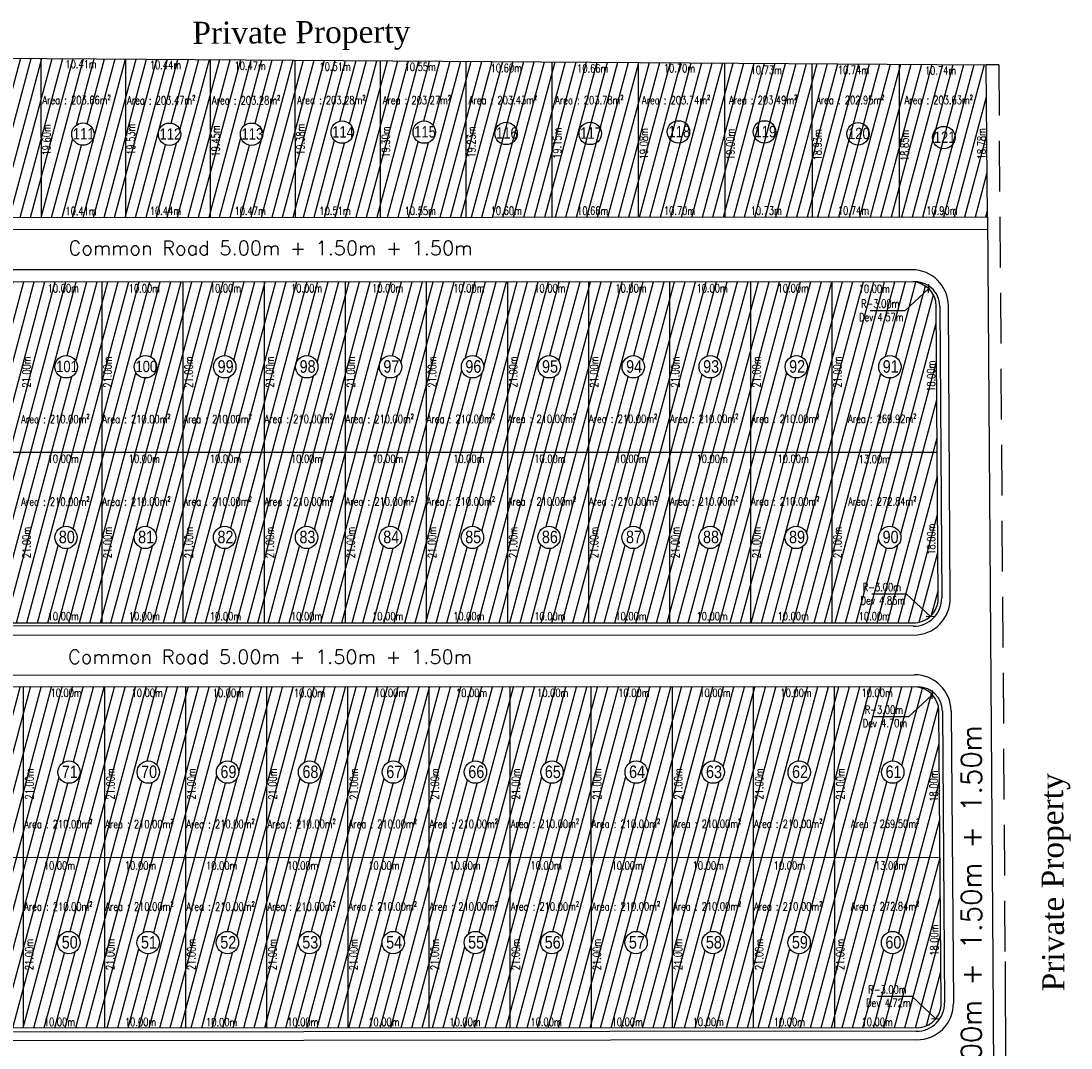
# Model space of a CAD drawing. Header units: millimetres. Extents: x 304 to 1479, y -9 to 1341.
# Tile 3 of 4: x 379 to 509, y 76 to 203. Entities that reach past the tile are written whole.
import ezdxf
from ezdxf.enums import TextEntityAlignment as Align

# ---------------------------------------------------------------- set-up
doc = ezdxf.new("R2010")
doc.units = ezdxf.units.MM
doc.header["$MEASUREMENT"] = 0
doc.linetypes.add('DASHED2', pattern=[0.375, 0.25, -0.125])
for name, color, linetype in [('BORDER', 5, 'Continuous'), ('boundary', 3, 'Continuous'), ('Reserve', 8, 'DASHED2'), ('ROAD', 8, 'Continuous'), ('TEXT', 7, 'Continuous'), ('TXTAREA', 7, 'Continuous')]:
    doc.layers.add(name, color=color, linetype=linetype)
doc.layers.add('DIM', color=6, linetype='Continuous', lineweight=18)
doc.styles.add('ROMANS-1', font='ROMANS.SHX', dxfattribs={"width": 0.7, "height": 1.5})
doc.styles.add('RS2', font='romans.shx', dxfattribs={"width": 0.75, "height": 1})
doc.styles.add('RS250', font='romans.shx', dxfattribs={"width": 0.75, "height": 10})
doc.styles.add('times', font='times.ttf')
doc.dimstyles.new('Copy of DIM-1', dxfattribs={"dimtxt": 1.5, "dimasz": 2, "dimexe": 2, "dimexo": 2, "dimgap": 2, "dimtad": 1, "dimdec": 1, "dimzin": 0, "dimdsep": 46, "dimtxsty": 'ROMANS-1', "dimblk1": 'OBLIQUE', "dimblk2": 'OBLIQUE', "dimsah": 1, "dimcen": 0, "dimdle": 2, "dimse1": 1, "dimse2": 1, "dimsd1": 1, "dimsd2": 1, "dimclrd": 1, "dimclre": 1, "dimclrt": 7, "dimaunit": 1, "dimadec": 0, "dimazin": 0, "dimtfac": 0.75, "dimtdec": 1, "dimtix": 1, "dimtmove": 2, "dimatfit": 3, "dimldrblk": 'OBLIQUE', "dimfxl": 1, "dimtolj": 1, "dimtzin": 0, "dimarcsym": 0})

# ---------------------------------------------------------------- blocks, each defined once
blk = doc.blocks.new('_OBLIQUE')
at = {"color": 0, "linetype": 'ByBlock'}
blk.add_line((-0.5, -0.5), (0.5, 0.5), dxfattribs=at)

msp = doc.modelspace()

# ---------------------------------------------------------------- hatches: boundary and pattern name
at = {"layer": 'BORDER', "true_color": 0xcd6928}
h = msp.add_hatch(dxfattribs=at)
h.set_pattern_fill('ANSI31', color=32, scale=10, angle=30)
h.paths.add_polyline_path([(340.51, 198.63), (329.89, 198.7), (330.2, 181.68, 0.409114), (333.2, 178.73), (340.52, 178.74)])
h.paths.add_polyline_path([(334.54, 189.11, -1), (337.3, 189.11, -1)], flags=16)
h.paths.add_polyline_path([(350.76, 198.56), (340.51, 198.63), (340.52, 178.74), (350.77, 178.74)])
h.paths.add_polyline_path([(347.3, 189.11, -1), (344.54, 189.11, -1)], flags=16)
h.paths.add_polyline_path([(361.05, 198.49), (350.76, 198.56), (350.77, 178.74), (361.06, 178.75)])
h.paths.add_polyline_path([(356.86, 189.11, -1), (354.09, 189.11, -1)], flags=16)
h.paths.add_polyline_path([(371.38, 198.43), (361.05, 198.49), (361.06, 178.75), (371.39, 178.75)])
h.paths.add_polyline_path([(367.53, 189.11, -1), (364.76, 189.11, -1)], flags=16)
h.paths.add_polyline_path([(381.75, 198.36), (371.38, 198.43), (371.39, 178.75), (381.76, 178.76)])
h.paths.add_polyline_path([(377.53, 189.11, -1), (374.76, 189.11, -1)], flags=16)
h.paths.add_polyline_path([(392.16, 198.29), (381.75, 198.36), (381.76, 178.76), (392.17, 178.76)])
h.paths.add_polyline_path([(388.31, 189.03, -1), (385.55, 189.03, -1)], flags=16)
h.paths.add_polyline_path([(402.6, 198.22), (392.16, 198.29), (392.17, 178.76), (402.61, 178.77)])
h.paths.add_polyline_path([(398.99, 189.01, -1), (396.22, 189.01, -1)], flags=16)
h.paths.add_polyline_path([(413.07, 198.15), (402.6, 198.22), (402.61, 178.77), (413.08, 178.77)])
h.paths.add_polyline_path([(409.1, 189.01, -1), (406.33, 189.01, -1)], flags=16)
h.paths.add_polyline_path([(423.58, 198.08), (413.07, 198.15), (413.08, 178.77), (423.59, 178.78)])
h.paths.add_polyline_path([(417.51, 189.27, -1), (420.28, 189.27, -1)], flags=16)
h.paths.add_polyline_path([(434.13, 198.01), (423.58, 198.08), (423.59, 178.78), (434.14, 178.78)])
h.paths.add_polyline_path([(427.62, 189.27, -1), (430.39, 189.27, -1)], flags=16)
h.paths.add_polyline_path([(444.73, 197.94), (434.13, 198.01), (434.14, 178.78), (444.74, 178.79)])
h.paths.add_polyline_path([(437.72, 189.11, -1), (440.49, 189.11, -1)], flags=0)
h.paths.add_polyline_path([(455.39, 197.87), (444.73, 197.94), (444.74, 178.79), (455.4, 178.8)])
h.paths.add_polyline_path([(448.1, 189.11, -1), (450.86, 189.11, -1)], flags=0)
h.paths.add_polyline_path([(466.09, 197.8), (455.39, 197.87), (455.4, 178.8), (466.1, 178.8)])
h.paths.add_polyline_path([(458.97, 189.3, -1), (461.74, 189.3, -1)], flags=0)
h.paths.add_polyline_path([(476.82, 197.73), (466.09, 197.8), (466.1, 178.8), (476.83, 178.81)])
h.paths.add_polyline_path([(469.58, 189.3, -1), (472.35, 189.3, -1)], flags=0)
h.paths.add_polyline_path([(487.57, 197.66), (476.82, 197.73), (476.83, 178.81), (487.58, 178.81)])
h.paths.add_polyline_path([(481.11, 189.06, -1), (483.88, 189.06, -1)], flags=0)
h.paths.add_polyline_path([(498.31, 197.59), (487.57, 197.66), (487.58, 178.81), (498.48, 178.82)])
h.paths.add_polyline_path([(491.69, 188.6, -1), (494.46, 188.6, -1)], flags=0)
h.paths.add_polyline_path([(434.22, 192.4), (444.42, 192.4), (444.42, 194.27), (434.22, 194.27)], flags=24)
h.paths.add_polyline_path([(435.57, 186.08), (435.57, 190.51), (434.07, 190.51), (434.07, 186.08)], flags=9)
h.paths.add_polyline_path([(437.17, 196.43), (441.6, 196.43), (441.6, 197.93), (437.17, 197.93)], flags=24)
h.paths.add_polyline_path([(437.17, 178.83), (441.6, 178.83), (441.6, 180.33), (437.17, 180.33)], flags=24)
h.paths.add_polyline_path([(437.47, 187.7), (440.84, 187.7), (440.84, 190.61), (437.47, 190.61)], flags=24)
h.paths.add_polyline_path([(444.88, 192.4), (455.08, 192.4), (455.08, 194.28), (444.88, 194.28)], flags=24)
h.paths.add_polyline_path([(446.17, 185.94), (446.17, 190.37), (444.67, 190.37), (444.67, 185.94)], flags=9)
h.paths.add_polyline_path([(447.83, 196.38), (452.26, 196.38), (452.26, 197.88), (447.83, 197.88)], flags=24)
h.paths.add_polyline_path([(447.83, 178.83), (452.26, 178.83), (452.26, 180.33), (447.83, 180.33)], flags=24)
h.paths.add_polyline_path([(447.84, 187.69), (451.22, 187.69), (451.22, 190.6), (447.84, 190.6)], flags=24)
h.paths.add_polyline_path([(455.58, 192.41), (465.78, 192.41), (465.78, 194.28), (455.58, 194.28)], flags=24)
h.paths.add_polyline_path([(456.83, 185.87), (456.83, 190.3), (455.33, 190.3), (455.33, 185.87)], flags=9)
h.paths.add_polyline_path([(458.53, 196.39), (462.96, 196.39), (462.96, 197.89), (458.53, 197.89)], flags=9)
h.paths.add_polyline_path([(458.53, 178.83), (462.96, 178.83), (462.96, 180.33), (458.53, 180.33)], flags=24)
h.paths.add_polyline_path([(458.72, 187.88), (462.1, 187.88), (462.1, 190.79), (458.72, 190.79)], flags=24)
h.paths.add_polyline_path([(466.31, 192.41), (476.51, 192.41), (476.51, 194.29), (466.31, 194.29)], flags=24)
h.paths.add_polyline_path([(467.53, 185.8), (467.53, 190.23), (466.03, 190.23), (466.03, 185.8)], flags=9)
h.paths.add_polyline_path([(469.23, 196.18), (473.66, 196.18), (473.66, 197.68), (469.23, 197.68)], flags=24)
h.paths.add_polyline_path([(469.23, 178.84), (473.66, 178.84), (473.66, 180.34), (469.23, 180.34)], flags=24)
h.paths.add_polyline_path([(469.33, 187.88), (472.71, 187.88), (472.71, 190.79), (469.33, 190.79)], flags=24)
h.paths.add_polyline_path([(477.06, 192.42), (487.25, 192.42), (487.25, 194.29), (477.06, 194.29)], flags=24)
h.paths.add_polyline_path([(478.26, 185.73), (478.26, 190.16), (476.76, 190.16), (476.76, 185.73)], flags=9)
h.paths.add_polyline_path([(479.97, 196.18), (484.4, 196.18), (484.4, 197.68), (479.97, 197.68)], flags=24)
h.paths.add_polyline_path([(479.97, 178.84), (484.4, 178.84), (484.4, 180.34), (479.97, 180.34)], flags=24)
h.paths.add_polyline_path([(480.87, 187.65), (484.24, 187.65), (484.24, 190.56), (480.87, 190.56)], flags=24)
h.paths.add_polyline_path([(487.96, 192.42), (498.16, 192.42), (498.16, 194.29), (487.96, 194.29)], flags=24)
h.paths.add_polyline_path([(498.48, 185.87), (498.49, 190.3), (496.99, 190.3), (496.98, 185.87)], flags=9)
h.paths.add_polyline_path([(489, 185.66), (489.01, 190.09), (487.51, 190.09), (487.5, 185.66)], flags=9)
h.paths.add_polyline_path([(490.72, 196.11), (495.15, 196.11), (495.15, 197.61), (490.72, 197.61)], flags=24)
h.paths.add_polyline_path([(490.88, 178.84), (495.31, 178.84), (495.31, 180.34), (490.88, 180.34)], flags=24)
h.paths.add_polyline_path([(491.55, 187.18), (494.93, 187.18), (494.93, 190.09), (491.55, 190.09)], flags=24)
h = msp.add_hatch(dxfattribs=at)
h.set_pattern_fill('ANSI31', color=32, scale=10, angle=30)
h.paths.add_polyline_path([(492.14, 167.82, 0.400529), (489.26, 170.8), (479.26, 170.8), (479.26, 149.78), (492.26, 149.78)])
h.paths.add_polyline_path([(487.81, 160.33, -1), (485.04, 160.33, -1)], flags=16)
h.paths.add_polyline_path([(479.26, 170.8), (469.26, 170.8), (469.26, 149.78), (479.26, 149.78)])
h.paths.add_polyline_path([(476.28, 160.33, -1), (473.51, 160.33, -1)], flags=16)
h.paths.add_polyline_path([(469.26, 170.8), (459.26, 170.8), (459.26, 149.78), (469.26, 149.78)])
h.paths.add_polyline_path([(465.67, 160.33, -1), (462.9, 160.33, -1)], flags=16)
h.paths.add_polyline_path([(459.26, 170.8), (449.26, 170.8), (449.26, 149.78), (459.26, 149.78)])
h.paths.add_polyline_path([(456.17, 160.33, -1), (453.41, 160.33, -1)], flags=16)
h.paths.add_polyline_path([(449.26, 170.8), (439.26, 170.8), (439.26, 149.78), (449.26, 149.78)])
h.paths.add_polyline_path([(445.8, 160.33, -1), (443.03, 160.33, -1)], flags=16)
h.paths.add_polyline_path([(439.26, 170.8), (429.26, 170.79), (429.26, 149.78), (439.26, 149.78)])
h.paths.add_polyline_path([(436.35, 160.33, -1), (433.59, 160.33, -1)], flags=16)
h.paths.add_polyline_path([(429.26, 170.79), (419.26, 170.79), (419.26, 149.78), (429.26, 149.78)])
h.paths.add_polyline_path([(426.24, 160.33, -1), (423.48, 160.33, -1)], flags=16)
h.paths.add_polyline_path([(419.26, 170.79), (409.26, 170.79), (409.26, 149.78), (419.26, 149.78)])
h.paths.add_polyline_path([(415.91, 160.33, -1), (413.14, 160.33, -1)], flags=16)
h.paths.add_polyline_path([(409.26, 170.79), (399.26, 170.79), (399.26, 149.78), (409.26, 149.78)])
h.paths.add_polyline_path([(405.8, 160.33, -1), (403.03, 160.33, -1)], flags=16)
h.paths.add_polyline_path([(399.26, 170.79), (389.26, 170.79), (389.26, 149.78), (399.26, 149.78)])
h.paths.add_polyline_path([(396.02, 160.33, -1), (393.25, 160.33, -1)], flags=16)
h.paths.add_polyline_path([(389.26, 170.79), (379.26, 170.79), (379.26, 149.78), (389.26, 149.78)])
h.paths.add_polyline_path([(386.24, 160.33, -1), (383.47, 160.33, -1)], flags=16)
h.paths.add_polyline_path([(379.26, 170.79), (369.26, 170.79), (369.26, 149.78), (379.26, 149.78)])
h.paths.add_polyline_path([(376.24, 160.33, -1), (373.47, 160.33, -1)], flags=16)
h.paths.add_polyline_path([(369.26, 170.79), (359.26, 170.79), (359.26, 149.78), (369.26, 149.78)])
h.paths.add_polyline_path([(365.57, 160.33, -1), (362.81, 160.33, -1)], flags=16)
h.paths.add_polyline_path([(359.26, 170.79), (349.26, 170.79), (349.26, 149.78), (359.26, 149.78)])
h.paths.add_polyline_path([(356.02, 160.33, -1), (353.25, 160.33, -1)], flags=16)
h.paths.add_polyline_path([(359.26, 149.78), (349.26, 149.78), (349.26, 128.77), (359.26, 128.77)])
h.paths.add_polyline_path([(356, 139.29, -1), (353.23, 139.29, -1)], flags=16)
h.paths.add_polyline_path([(369.26, 149.78), (359.26, 149.78), (359.26, 128.77), (369.26, 128.77)])
h.paths.add_polyline_path([(365.55, 139.29, -1), (362.79, 139.29, -1)], flags=16)
h.paths.add_polyline_path([(379.26, 149.78), (369.26, 149.78), (369.26, 128.77), (379.26, 128.77)])
h.paths.add_polyline_path([(376.22, 139.29, -1), (373.46, 139.29, -1)], flags=16)
h.paths.add_polyline_path([(389.26, 149.78), (379.26, 149.78), (379.26, 128.77), (389.26, 128.76)])
h.paths.add_polyline_path([(386.22, 139.29, -1), (383.46, 139.29, -1)], flags=16)
h.paths.add_polyline_path([(399.26, 149.78), (389.26, 149.78), (389.26, 128.76), (399.26, 128.76)])
h.paths.add_polyline_path([(396, 139.29, -1), (393.23, 139.29, -1)], flags=16)
h.paths.add_polyline_path([(409.26, 149.78), (399.26, 149.78), (399.26, 128.76), (409.26, 128.76)])
h.paths.add_polyline_path([(405.78, 139.29, -1), (403.01, 139.29, -1)], flags=16)
h.paths.add_polyline_path([(419.26, 149.78), (409.26, 149.78), (409.26, 128.76), (419.26, 128.76)])
h.paths.add_polyline_path([(415.89, 139.29, -1), (413.12, 139.29, -1)], flags=16)
h.paths.add_polyline_path([(429.26, 149.78), (419.26, 149.78), (419.26, 128.76), (429.26, 128.76)])
h.paths.add_polyline_path([(426.22, 139.29, -1), (423.46, 139.29, -1)], flags=16)
h.paths.add_polyline_path([(439.26, 149.78), (429.26, 149.78), (429.26, 128.76), (439.26, 128.76)])
h.paths.add_polyline_path([(436.33, 139.29, -1), (433.57, 139.29, -1)], flags=16)
h.paths.add_polyline_path([(449.26, 149.78), (439.26, 149.78), (439.26, 128.76), (449.26, 128.76)])
h.paths.add_polyline_path([(445.78, 139.29, -1), (443.01, 139.29, -1)], flags=16)
h.paths.add_polyline_path([(459.26, 149.78), (449.26, 149.78), (449.26, 128.76), (459.26, 128.76)])
h.paths.add_polyline_path([(456.16, 139.29, -1), (453.39, 139.29, -1)], flags=16)
h.paths.add_polyline_path([(469.26, 149.78), (459.26, 149.78), (459.26, 128.76), (469.26, 128.75)])
h.paths.add_polyline_path([(465.65, 139.29, -1), (462.88, 139.29, -1)], flags=16)
h.paths.add_polyline_path([(479.26, 149.78), (469.26, 149.78), (469.26, 128.75), (479.26, 128.75)])
h.paths.add_polyline_path([(476.26, 139.29, -1), (473.49, 139.29, -1)], flags=16)
h.paths.add_polyline_path([(489.26, 128.75), (479.26, 128.75), (479.26, 149.78), (492.26, 149.78), (492.38, 131.77, -0.427626)])
h.paths.add_polyline_path([(487.79, 139.29, -1), (485.02, 139.29, -1)], flags=16)
h.paths.add_polyline_path([(469.05, 142.91), (479.24, 142.91), (479.24, 144.78), (469.05, 144.78)], flags=9)
h.paths.add_polyline_path([(470.72, 136.58), (470.72, 141.12), (469.22, 141.12), (469.22, 136.59)], flags=9)
h.paths.add_polyline_path([(472.55, 148.24), (476.98, 148.24), (476.98, 149.74), (472.55, 149.74)], flags=24)
h.paths.add_polyline_path([(472.55, 128.81), (476.98, 128.81), (476.98, 130.31), (472.55, 130.31)], flags=24)
h.paths.add_polyline_path([(473.61, 137.73), (476.35, 137.73), (476.35, 140.94), (473.61, 140.94)], flags=24)
h.paths.add_polyline_path([(481, 142.91), (491.19, 142.91), (491.19, 144.79), (481, 144.79)], flags=24)
h.paths.add_polyline_path([(492.27, 137.1), (492.27, 141.53), (490.77, 141.53), (490.77, 137.1)], flags=24)
h.paths.add_polyline_path([(480.72, 136.59), (480.72, 141.12), (479.22, 141.12), (479.22, 136.59)], flags=9)
h.paths.add_polyline_path([(482.55, 148.18), (486.98, 148.18), (486.98, 149.68), (482.55, 149.68)], flags=24)
h.paths.add_polyline_path([(482.55, 128.81), (486.98, 128.81), (486.98, 130.31), (482.55, 130.31)], flags=24)
h.paths.add_polyline_path([(482.97, 132.4), (488.44, 132.41), (488.43, 133.91), (482.97, 133.9)], flags=24)
h.paths.add_polyline_path([(482.71, 130.74), (489.21, 130.75), (489.21, 132.25), (482.71, 132.24)], flags=24)
h.paths.add_polyline_path([(485.15, 137.73), (487.89, 137.73), (487.89, 140.94), (485.15, 140.94)], flags=24)
h = msp.add_hatch(dxfattribs=at)
h.set_pattern_fill('ANSI31', color=32, scale=10, angle=30)
h.paths.add_polyline_path([(349.61, 120.8), (339.61, 120.8), (339.62, 99.79), (349.62, 99.79)])
h.paths.add_polyline_path([(346.37, 110.34, -1), (343.61, 110.34, -1)], flags=16)
h.paths.add_polyline_path([(359.61, 120.8), (349.61, 120.8), (349.62, 99.79), (359.62, 99.79)])
h.paths.add_polyline_path([(356.37, 110.34, -1), (353.61, 110.34, -1)], flags=16)
h.paths.add_polyline_path([(369.61, 120.81), (359.61, 120.8), (359.62, 99.79), (369.62, 99.8)])
h.paths.add_polyline_path([(365.93, 110.34, -1), (363.16, 110.34, -1)], flags=16)
h.paths.add_polyline_path([(379.61, 120.81), (369.61, 120.81), (369.62, 99.8), (379.62, 99.8)])
h.paths.add_polyline_path([(376.6, 110.34, -1), (373.83, 110.34, -1)], flags=16)
h.paths.add_polyline_path([(389.61, 120.81), (379.61, 120.81), (379.62, 99.8), (389.62, 99.8)])
h.paths.add_polyline_path([(386.6, 110.34, -1), (383.83, 110.34, -1)], flags=16)
h.paths.add_polyline_path([(399.61, 120.81), (389.61, 120.81), (389.62, 99.8), (399.62, 99.81)])
h.paths.add_polyline_path([(396.37, 110.34, -1), (393.61, 110.34, -1)], flags=16)
h.paths.add_polyline_path([(409.61, 120.82), (399.61, 120.81), (399.62, 99.81), (409.62, 99.81)])
h.paths.add_polyline_path([(406.15, 110.34, -1), (403.39, 110.34, -1)], flags=16)
h.paths.add_polyline_path([(419.61, 120.82), (409.61, 120.82), (409.62, 99.81), (419.62, 99.81)])
h.paths.add_polyline_path([(416.26, 110.34, -1), (413.5, 110.34, -1)], flags=16)
h.paths.add_polyline_path([(429.61, 120.82), (419.61, 120.82), (419.62, 99.81), (429.62, 99.81)])
h.paths.add_polyline_path([(426.6, 110.34, -1), (423.83, 110.34, -1)], flags=16)
h.paths.add_polyline_path([(439.61, 120.83), (429.61, 120.82), (429.62, 99.81), (439.62, 99.82)])
h.paths.add_polyline_path([(436.71, 110.34, -1), (433.94, 110.34, -1)], flags=16)
h.paths.add_polyline_path([(449.61, 120.83), (439.61, 120.83), (439.62, 99.82), (449.62, 99.82)])
h.paths.add_polyline_path([(446.15, 110.34, -1), (443.39, 110.34, -1)], flags=16)
h.paths.add_polyline_path([(459.61, 120.83), (449.61, 120.83), (449.62, 99.82), (459.62, 99.82)])
h.paths.add_polyline_path([(456.53, 110.34, -1), (453.76, 110.34, -1)], flags=16)
h.paths.add_polyline_path([(469.61, 120.83), (459.61, 120.83), (459.62, 99.82), (469.62, 99.83)])
h.paths.add_polyline_path([(466.02, 110.34, -1), (463.26, 110.34, -1)], flags=16)
h.paths.add_polyline_path([(479.61, 120.84), (469.61, 120.83), (469.62, 99.83), (479.62, 99.83)])
h.paths.add_polyline_path([(476.63, 110.34, -1), (473.86, 110.34, -1)], flags=16)
h.paths.add_polyline_path([(492.47, 117.86, 0.411955), (489.47, 120.84), (479.61, 120.84), (479.62, 99.83), (492.62, 99.83)])
h.paths.add_polyline_path([(488.16, 110.34, -1), (485.4, 110.34, -1)], flags=16)
h.paths.add_polyline_path([(492.62, 99.83), (479.62, 99.83), (479.62, 78.82), (489.76, 78.82, 0.416476), (492.76, 81.85)])
h.paths.add_polyline_path([(485.38, 89.31, -1), (488.14, 89.31, -1)], flags=16)
h.paths.add_polyline_path([(479.62, 99.83), (469.62, 99.83), (469.62, 78.82), (479.62, 78.82)])
h.paths.add_polyline_path([(473.84, 89.31, -1), (476.61, 89.31, -1)], flags=16)
h.paths.add_polyline_path([(469.62, 99.83), (459.62, 99.82), (459.62, 78.82), (469.62, 78.82)])
h.paths.add_polyline_path([(463.24, 89.31, -1), (466, 89.31, -1)], flags=16)
h.paths.add_polyline_path([(459.62, 99.82), (449.62, 99.82), (449.62, 78.81), (459.62, 78.82)])
h.paths.add_polyline_path([(453.74, 89.31, -1), (456.51, 89.31, -1)], flags=16)
h.paths.add_polyline_path([(449.62, 99.82), (439.62, 99.82), (439.62, 78.81), (449.62, 78.81)])
h.paths.add_polyline_path([(443.37, 89.31, -1), (446.13, 89.31, -1)], flags=16)
h.paths.add_polyline_path([(439.62, 99.82), (429.62, 99.81), (429.62, 78.81), (439.62, 78.81)])
h.paths.add_polyline_path([(433.92, 89.31, -1), (436.69, 89.31, -1)], flags=16)
h.paths.add_polyline_path([(429.62, 99.81), (419.62, 99.81), (419.62, 78.8), (429.62, 78.81)])
h.paths.add_polyline_path([(423.81, 89.31, -1), (426.58, 89.31, -1)], flags=16)
h.paths.add_polyline_path([(419.62, 99.81), (409.62, 99.81), (409.62, 78.8), (419.62, 78.8)])
h.paths.add_polyline_path([(413.48, 89.31, -1), (416.24, 89.31, -1)], flags=16)
h.paths.add_polyline_path([(409.62, 99.81), (399.62, 99.81), (399.62, 78.8), (409.62, 78.8)])
h.paths.add_polyline_path([(403.37, 89.31, -1), (406.13, 89.31, -1)], flags=16)
h.paths.add_polyline_path([(399.62, 99.81), (389.62, 99.8), (389.62, 78.8), (399.62, 78.8)])
h.paths.add_polyline_path([(393.59, 89.31, -1), (396.35, 89.31, -1)], flags=16)
h.paths.add_polyline_path([(389.62, 99.8), (379.62, 99.8), (379.62, 78.79), (389.62, 78.8)])
h.paths.add_polyline_path([(383.81, 89.31, -1), (386.58, 89.31, -1)], flags=16)
h.paths.add_polyline_path([(379.62, 99.8), (369.62, 99.8), (369.62, 78.79), (379.62, 78.79)])
h.paths.add_polyline_path([(373.81, 89.31, -1), (376.58, 89.31, -1)], flags=16)
h.paths.add_polyline_path([(369.62, 99.8), (359.62, 99.79), (359.62, 78.79), (369.62, 78.79)])
h.paths.add_polyline_path([(363.14, 89.31, -1), (365.91, 89.31, -1)], flags=16)
h.paths.add_polyline_path([(359.62, 99.79), (349.62, 99.79), (349.62, 78.78), (359.62, 78.79)])
h.paths.add_polyline_path([(353.53, 89.65, -1), (356.3, 89.65, -1)], flags=16)
h.paths.add_polyline_path([(349.62, 99.79), (339.62, 99.79), (339.62, 78.78), (349.62, 78.78)])
h.paths.add_polyline_path([(343.59, 89.31, -1), (346.35, 89.31, -1)], flags=16)
h.paths.add_polyline_path([(339.4, 92.92), (349.6, 92.92), (349.6, 94.8), (339.4, 94.8)], flags=9)
h.paths.add_polyline_path([(342.07, 98.06), (346.5, 98.06), (346.5, 99.56), (342.07, 99.56)], flags=24)
h.paths.add_polyline_path([(342.07, 78.76), (346.5, 78.76), (346.5, 80.26), (342.07, 80.26)], flags=9)
h.paths.add_polyline_path([(341.05, 85.76), (341.06, 90.29), (339.56, 90.3), (339.55, 85.76)], flags=9)
h.paths.add_polyline_path([(343.74, 87.74), (346.47, 87.74), (346.47, 90.95), (343.74, 90.95)], flags=24)

# ---------------------------------------------------------------- linework, layer by layer
for centre in [(386.93, 189.03, -7.07), (397.61, 189.01, -7.07), (407.72, 189.01, -7.07), (418.9, 189.27, -7.07), (429.01, 189.27, -7.07), (439.1, 189.11, -7.07), (449.48, 189.11, -7.07), (460.36, 189.3, -7.07), (470.97, 189.3, -7.07), (482.5, 189.06, -7.07), (493.08, 188.6, -7.07), (384.86, 160.33, -7.07), (394.64, 160.33, -7.07), (404.41, 160.33, -7.07), (414.53, 160.33, -7.07), (424.86, 160.33, -7.07), (434.97, 160.33, -7.07), (444.42, 160.33, -7.07), (454.79, 160.33, -7.07), (464.28, 160.33, -7.07), (474.89, 160.33, -7.07), (486.43, 160.33, -7.07), (384.84, 139.29, -7.07), (394.62, 139.29, -7.07), (404.4, 139.29, -7.07), (414.51, 139.29, -7.07), (424.84, 139.29, -7.07), (434.95, 139.29, -7.07), (444.4, 139.29, -7.07), (454.77, 139.29, -7.07), (464.27, 139.29, -7.07), (474.87, 139.29, -7.07), (486.41, 139.29, -7.07), (385.21, 110.34, -7.07), (394.99, 110.34, -7.07), (404.77, 110.34, -7.07), (414.88, 110.34, -7.07), (425.21, 110.34, -7.07), (435.33, 110.34, -7.07), (444.77, 110.34, -7.07), (455.15, 110.34, -7.07), (464.64, 110.34, -7.07), (475.25, 110.34, -7.07), (486.78, 110.34, -7.07), (385.19, 89.31, -7.07), (394.97, 89.31, -7.07), (404.75, 89.31, -7.07), (414.86, 89.31, -7.07), (425.19, 89.31, -7.07), (435.31, 89.31, -7.07), (444.75, 89.31, -7.07), (455.13, 89.31, -7.07), (464.62, 89.31, -7.07), (475.23, 89.31, -7.07), (486.76, 89.31, -7.07)]:
    msp.add_circle(centre, 1.38)
at = {"layer": 'boundary', "linetype": 'Continuous'}
for p, q in [((329.89, 198.7), (498.31, 197.59)), ((381.75, 198.36), (381.76, 178.76)), ((392.16, 198.29), (392.17, 178.76)), ((402.6, 198.22), (402.61, 178.77)), ((413.07, 198.15), (413.08, 178.77)), ((423.58, 198.08), (423.59, 178.78)), ((434.13, 198.01), (434.14, 178.78)), ((444.73, 197.94), (444.74, 178.79)), ((455.39, 197.87), (455.4, 178.8)), ((466.1, 178.8), (466.09, 197.8)), ((476.82, 197.73), (476.83, 178.81)), ((487.57, 197.66), (487.58, 178.81)), ((498.48, 178.82), (498.31, 197.59)), ((333.2, 178.73), (498.48, 178.82))]:
    msp.add_line(p, q, dxfattribs=at)
at = {"layer": 'boundary'}
for p, q in [((489.26, 170.8), (333.55, 170.78)), ((389.26, 170.79), (389.26, 128.76)), ((399.26, 170.79), (399.26, 128.76)), ((409.26, 170.79), (409.26, 128.76)), ((419.26, 170.79), (419.26, 128.76)), ((429.26, 170.8), (429.26, 128.76)), ((439.26, 170.8), (439.26, 128.76)), ((449.26, 170.8), (449.26, 128.76)), ((459.26, 170.8), (459.26, 128.76)), ((469.26, 170.8), (469.26, 128.75)), ((479.26, 170.8), (479.26, 128.75)), ((492.38, 131.77), (492.14, 167.82)), ((339.26, 149.78), (492.26, 149.78)), ((339.26, 128.77), (489.26, 128.75)), ((489.9, 120.84), (339.61, 120.8)), ((492.76, 81.85), (492.47, 117.86))]:
    msp.add_line(p, q, dxfattribs=at)
at = {"layer": 'boundary', "color": 6, "linetype": 'Continuous'}
msp.add_line((489.76, 78.82), (489.76, 78.82), dxfattribs=at)
at = {"layer": 'boundary'}
for points in [[(379.62, 78.79), (379.61, 120.81)], [(389.62, 78.8), (389.61, 120.81)], [(399.62, 78.8), (399.61, 120.81)], [(409.62, 78.8), (409.61, 120.82)], [(419.62, 78.8), (419.61, 120.82)], [(429.62, 78.81), (429.61, 120.82)], [(439.62, 78.81), (439.61, 120.83)], [(449.62, 78.81), (449.61, 120.83)], [(459.62, 78.82), (459.61, 120.83)], [(469.62, 78.82), (469.61, 120.83)], [(479.62, 78.82), (479.61, 120.84)], [(339.62, 99.79), (492.62, 99.83)], [(489.76, 78.82), (339.62, 78.78)]]:
    msp.add_lwpolyline(points, dxfattribs=at)
for centre, start, end in [((489.14, 167.8), 0.3835, 87.6936), ((489.38, 131.75), 267.7722, 0.3532), ((489.47, 117.84), 0.4588, 90.0166), ((489.76, 81.82), 270.0616, 0.4588)]:
    msp.add_arc(centre, 3, start, end, dxfattribs=at)
at = {"layer": 'Reserve', "ltscale": 25}
for q in [(498.31, 197.59), (500.63, 86.98)]:
    msp.add_line((499.85, 197.58), q, dxfattribs=at)
at = {"layer": 'ROAD', "linetype": 'Continuous'}
for p, q in [((498.48, 178.82), (499.13, 86.97)), ((333.15, 177.23), (498.49, 177.32)), ((489.14, 172.3), (333.55, 172.28)), ((492.57, 167.82), (492.82, 131.84)), ((493.88, 131.78), (493.64, 167.83)), ((489.32, 128.32), (335.19, 128.39)), ((335.16, 127.27), (489.38, 127.25)), ((334.06, 122.29), (489.47, 122.34)), ((492.9, 117.86), (493.18, 81.9)), ((493.97, 117.88), (494.26, 81.86)), ((499.13, 86.97), (499.64, -9.11)), ((500.63, 86.98), (501.14, -9.11)), ((489.68, 78.37), (335.58, 78.23)), ((489.76, 77.32), (335.53, 77.16))]:
    msp.add_line(p, q, dxfattribs=at)
for centre, radius, start, end in [((489.14, 167.8), 4.5, 0.3835, 90.0073), ((489.32, 131.82), 3.5, 269.9717, 0.4047), ((489.38, 131.75), 4.5, 269.9927, 0.3835), ((489.47, 117.84), 4.5, 0.4588, 90.0166), ((489.9, 117.84), 3, 0.4325, 90.0166), ((489.68, 81.87), 3.5, 270.0502, 0.4325), ((489.76, 81.82), 4.5, 270.0616, 0.4588)]:
    msp.add_arc(centre, radius, start, end, dxfattribs=at)
at = {"layer": 'ROAD'}
msp.add_arc((489.55, 167.79), 3.02, 0.5575, 95.4888, dxfattribs=at)

# ---------------------------------------------------------------- texts
at = {"width": 100.0947, "attachment_point": 5}
for s, insert, char_height in [('{\\fArial Narrow|b0|i0|c0|p34;111}', (387.03, 189.07, -4.89), 1.4), ('{\\fArial Narrow|b0|i0|c0|p34;112}', (397.71, 189.04, -4.89), 1.4), ('{\\fArial Narrow|b0|i0|c0|p34;113}', (407.82, 189.04, -4.89), 1.4), ('{\\fArial Narrow|b0|i0|c0|p34;114}', (419, 189.3, -4.89), 1.4), ('{\\fArial Narrow|b0|i0|c0|p34;115}', (429.11, 189.3, -4.89), 1.4), ('{\\fArial Narrow|b0|i0|c0|p34;116}', (439.2, 189.15, -4.89), 1.4), ('{\\fArial Narrow|b0|i0|c0|p34;117}', (449.58, 189.15, -4.89), 1.4), ('{\\fArial Narrow|b0|i0|c0|p34;118}', (460.46, 189.33, -4.89), 1.4), ('{\\fArial Narrow|b0|i0|c0|p34;119}', (471.07, 189.33, -4.89), 1.4), ('{\\fArial Narrow|b0|i0|c0|p34;120}', (482.6, 189.1, -4.89), 1.4), ('{\\fArial Narrow|b0|i0|c0|p34;121}', (493.18, 188.64, -4.89), 1.4), ('{\\fArial Narrow|b0|i0|c0|p34;101}', (384.96, 160.36, -4.89), 1.4), ('{\\fArial Narrow|b0|i0|c0|p34;100}', (394.74, 160.36, -4.89), 1.4), ('{\\fArial Narrow|b0|i0|c0|p34;99}', (404.52, 160.36, -4.89), 1.5435), ('{\\fArial Narrow|b0|i0|c0|p34;98}', (414.63, 160.36, -4.89), 1.5435), ('{\\fArial Narrow|b0|i0|c0|p34;97}', (424.96, 160.36, -4.89), 1.5435), ('{\\fArial Narrow|b0|i0|c0|p34;96}', (435.07, 160.36, -4.89), 1.5435), ('{\\fArial Narrow|b0|i0|c0|p34;95}', (444.52, 160.36, -4.89), 1.5435), ('{\\fArial Narrow|b0|i0|c0|p34;94}', (454.89, 160.36, -4.89), 1.5435), ('{\\fArial Narrow|b0|i0|c0|p34;93}', (464.39, 160.36, -4.89), 1.5435), ('{\\fArial Narrow|b0|i0|c0|p34;92}', (474.99, 160.36, -4.89), 1.5435), ('{\\fArial Narrow|b0|i0|c0|p34;91}', (486.53, 160.36, -4.89), 1.5435), ('{\\fArial Narrow|b0|i0|c0|p34;80}', (384.94, 139.33, -4.89), 1.5435), ('{\\fArial Narrow|b0|i0|c0|p34;81}', (394.72, 139.33, -4.89), 1.5435), ('{\\fArial Narrow|b0|i0|c0|p34;82}', (404.5, 139.33, -4.89), 1.5435), ('{\\fArial Narrow|b0|i0|c0|p34;83}', (414.61, 139.33, -4.89), 1.5435), ('{\\fArial Narrow|b0|i0|c0|p34;84}', (424.94, 139.33, -4.89), 1.5435), ('{\\fArial Narrow|b0|i0|c0|p34;85}', (435.05, 139.33, -4.89), 1.5435), ('{\\fArial Narrow|b0|i0|c0|p34;86}', (444.5, 139.33, -4.89), 1.5435), ('{\\fArial Narrow|b0|i0|c0|p34;87}', (454.87, 139.33, -4.89), 1.5435), ('{\\fArial Narrow|b0|i0|c0|p34;88}', (464.37, 139.33, -4.89), 1.5435), ('{\\fArial Narrow|b0|i0|c0|p34;89}', (474.98, 139.33, -4.89), 1.5435), ('{\\fArial Narrow|b0|i0|c0|p34;90}', (486.51, 139.33, -4.89), 1.5435), ('{\\fArial Narrow|b0|i0|c0|p34;71}', (385.31, 110.37, -4.89), 1.5435), ('{\\fArial Narrow|b0|i0|c0|p34;70}', (395.09, 110.37, -4.89), 1.5435), ('{\\fArial Narrow|b0|i0|c0|p34;69}', (404.87, 110.37, -4.89), 1.5435), ('{\\fArial Narrow|b0|i0|c0|p34;68}', (414.98, 110.37, -4.89), 1.5435), ('{\\fArial Narrow|b0|i0|c0|p34;67}', (425.32, 110.37, -4.89), 1.5435), ('{\\fArial Narrow|b0|i0|c0|p34;66}', (435.43, 110.37, -4.89), 1.5435), ('{\\fArial Narrow|b0|i0|c0|p34;65}', (444.87, 110.37, -4.89), 1.5435), ('{\\fArial Narrow|b0|i0|c0|p34;64}', (455.25, 110.37, -4.89), 1.5435), ('{\\fArial Narrow|b0|i0|c0|p34;63}', (464.74, 110.37, -4.89), 1.5435), ('{\\fArial Narrow|b0|i0|c0|p34;62}', (475.35, 110.37, -4.89), 1.5435), ('{\\fArial Narrow|b0|i0|c0|p34;61}', (486.88, 110.37, -4.89), 1.5435), ('{\\fArial Narrow|b0|i0|c0|p34;50}', (385.3, 89.34, -4.89), 1.5435), ('{\\fArial Narrow|b0|i0|c0|p34;51}', (395.07, 89.34, -4.89), 1.5435), ('{\\fArial Narrow|b0|i0|c0|p34;52}', (404.85, 89.34, -4.89), 1.5435), ('{\\fArial Narrow|b0|i0|c0|p34;53}', (414.96, 89.34, -4.89), 1.5435), ('{\\fArial Narrow|b0|i0|c0|p34;54}', (425.3, 89.34, -4.89), 1.5435), ('{\\fArial Narrow|b0|i0|c0|p34;55}', (435.41, 89.34, -4.89), 1.5435), ('{\\fArial Narrow|b0|i0|c0|p34;56}', (444.85, 89.34, -4.89), 1.5435), ('{\\fArial Narrow|b0|i0|c0|p34;57}', (455.23, 89.34, -4.89), 1.5435), ('{\\fArial Narrow|b0|i0|c0|p34;58}', (464.72, 89.34, -4.89), 1.5435), ('{\\fArial Narrow|b0|i0|c0|p34;59}', (475.33, 89.34, -4.89), 1.5435), ('{\\fArial Narrow|b0|i0|c0|p34;60}', (486.86, 89.34, -4.89), 1.5435)]:
    msp.add_mtext(s, dxfattribs=dict(at, insert=insert, char_height=char_height))
at = {"layer": 'TEXT', "style": 'RS2', "width": 0.75}
for s, p in [('10.41m', (384.77, 197.14)), ('10.44m', (395.18, 197.05)), ('10.47m', (405.62, 196.94)), ('10.51m', (416.09, 196.85)), ('10.55m', (426.6, 196.82)), ('10.60m', (437.2, 196.68)), ('10.66m', (447.86, 196.63)), ('10.70m', (458.56, 196.64)), ('10.73m', (469.26, 196.43)), ('10.74m', (480.01, 196.43)), ('10.74m', (490.75, 196.36)), ('Area : 203.66m²', (381.93, 192.73)), ('Area : 203.47m²', (392.37, 192.69)), ('Area : 203.28m²', (402.84, 192.69)), ('Area : 203.28m²', (413.35, 192.7)), ('Area : 203.27m²', (423.9, 192.7)), ('Area : 203.43m²', (434.5, 192.71)), ('Area : 203.78m²', (445.16, 192.71)), ('Area : 203.74m²', (455.86, 192.72)), ('Area : 203.49m²', (466.59, 192.73)), ('Area : 202.95m²', (477.33, 192.73)), ('Area : 203.63m²', (488.24, 192.73)), ('10.41m', (384.77, 179.04)), ('10.44m', (395.18, 179.05)), ('10.47m', (405.62, 179.05)), ('10.51m', (416.09, 179.06)), ('10.55m', (426.6, 179.06)), ('10.60m', (437.2, 179.08)), ('10.66m', (447.86, 179.08)), ('10.70m', (458.56, 179.08)), ('10.73m', (469.26, 179.09)), ('10.74m', (480.01, 179.09)), ('10.90m', (490.91, 179.09)), ('Area : 210.00m²', (379.32, 153.38)), ('Area : 210.00m²', (389.32, 153.38)), ('Area : 210.00m²', (399.32, 153.38)), ('Area : 210.00m²', (409.32, 153.39)), ('Area : 210.00m²', (419.32, 153.39)), ('Area : 210.00m²', (429.32, 153.39)), ('Area : 210.00m²', (439.32, 153.4)), ('Area : 210.00m²', (449.32, 153.4)), ('Area : 210.00m²', (459.32, 153.4)), ('Area : 210.00m²', (469.32, 153.4)), ('Area : 269.92m²', (481.27, 153.41)), ('Area : 210.00m²', (379.32, 143.19)), ('Area : 210.00m²', (389.32, 143.2)), ('Area : 210.00m²', (399.32, 143.2)), ('Area : 210.00m²', (409.32, 143.2)), ('Area : 210.00m²', (419.32, 143.21)), ('Area : 210.00m²', (429.32, 143.21)), ('Area : 210.00m²', (439.32, 143.21)), ('Area : 210.00m²', (449.32, 143.21)), ('Area : 210.00m²', (459.32, 143.22)), ('Area : 210.00m²', (469.32, 143.22)), ('Area : 272.84m²', (481.28, 143.22)), ('Area : 210.00m²', (379.68, 103.43)), ('Area : 210.00m²', (389.68, 103.43)), ('Area : 210.00m²', (399.68, 103.44)), ('Area : 210.00m²', (409.68, 103.44)), ('Area : 210.00m²', (419.68, 103.44)), ('Area : 210.00m²', (429.68, 103.44)), ('Area : 210.00m²', (439.68, 103.45)), ('Area : 210.00m²', (449.68, 103.45)), ('Area : 210.00m²', (459.68, 103.45)), ('Area : 210.00m²', (469.68, 103.46)), ('Area : 269.50m²', (481.63, 103.46)), ('Area : 210.00m²', (379.68, 93.25)), ('Area : 210.00m²', (389.68, 93.25)), ('Area : 210.00m²', (399.68, 93.25)), ('Area : 210.00m²', (409.68, 93.25)), ('Area : 210.00m²', (419.68, 93.26)), ('Area : 210.00m²', (429.68, 93.26)), ('Area : 210.00m²', (439.68, 93.26)), ('Area : 210.00m²', (449.68, 93.27)), ('Area : 210.00m²', (459.68, 93.27)), ('Area : 210.00m²', (469.68, 93.27)), ('Area : 272.84m²', (481.63, 93.28))]:
    msp.add_text(s, height=1, dxfattribs=at).set_placement(p)
for s, rotation, p in [('19.60m', 89.9489, (382.94, 186.39)), ('19.53m', 89.9489, (393.35, 186.46)), ('19.45m', 89.9489, (403.79, 186.25)), ('19.38m', 89.9489, (414.26, 186.46)), ('19.30m', 89.9489, (424.77, 186.12)), ('19.23m', 89.9489, (435.32, 186.12)), ('19.15m', 89.9489, (445.92, 185.98)), ('19.08m', 89.9489, (456.58, 185.91)), ('19.00m', 89.9489, (467.28, 185.84)), ('18.93m', 89.9489, (478.01, 185.77)), ('18.85m', 89.9489, (488.75, 185.7)), ('18.78m', 89.9489, (498.23, 185.91)), ('10.00m', 0.0104, (382.58, 169.51)), ('10.00m', 0.0104, (392.58, 169.5)), ('10.00m', 0.0104, (402.58, 169.51)), ('10.00m', 0.0104, (412.58, 169.51)), ('10.00m', 0.0104, (422.58, 169.51)), ('10.00m', 0.0104, (432.58, 169.51)), ('10.00m', 0.0104, (442.58, 169.51)), ('10.00m', 0.0104, (452.58, 169.51)), ('10.00m', 0.0104, (462.58, 169.51)), ('10.00m', 0.0104, (472.58, 169.51)), ('10.00m', 0.0104, (482.58, 169.45)), ('R-3.00m', 0.1061, (482.88, 167.61)), ('Dev 4.57m', 0.1061, (482.62, 165.95)), ('21.00m', 89.9489, (380.47, 157.75)), ('21.00m', 89.9489, (390.47, 157.75)), ('21.00m', 89.9489, (400.47, 157.74)), ('21.00m', 89.9489, (410.47, 157.75)), ('21.00m', 89.9489, (420.47, 157.75)), ('21.00m', 89.9489, (430.47, 157.75)), ('21.00m', 89.9489, (440.47, 157.75)), ('21.00m', 89.9489, (450.47, 157.75)), ('21.00m', 89.9489, (460.47, 157.75)), ('21.00m', 89.9489, (470.47, 157.75)), ('21.00m', 89.9489, (480.47, 157.75)), ('18.00m', 89.9489, (492.02, 157.24)), ('10.00m', 0.0104, (382.58, 148.49)), ('10.00m', 0.0104, (392.58, 148.49)), ('10.00m', 0.0104, (402.58, 148.49)), ('10.00m', 0.0104, (412.58, 148.49)), ('10.00m', 0.0104, (422.58, 148.49)), ('10.00m', 0.0104, (432.58, 148.49)), ('10.00m', 0.0104, (442.58, 148.49)), ('10.00m', 0.0104, (452.58, 148.49)), ('10.00m', 0.0104, (462.58, 148.49)), ('10.00m', 0.0104, (472.58, 148.49)), ('13.00m', 0.0104, (482.58, 148.43)), ('21.00m', 89.9489, (380.47, 136.73)), ('21.00m', 89.9489, (390.47, 136.73)), ('21.00m', 89.9489, (400.47, 136.72)), ('21.00m', 89.9489, (410.47, 136.73)), ('21.00m', 89.9489, (420.47, 136.72)), ('21.00m', 89.9489, (430.47, 136.73)), ('21.00m', 89.9489, (440.47, 136.73)), ('21.00m', 89.9489, (450.47, 136.72)), ('21.00m', 89.9489, (460.47, 136.73)), ('21.00m', 89.9489, (470.47, 136.73)), ('21.00m', 89.9489, (480.47, 136.73)), ('18.00m', 89.9489, (492.02, 137.14)), ('R-3.00m', 0.1061, (483.08, 132.65)), ('Dev 4.85m', 0.1061, (482.82, 130.99)), ('10.00m', 0.0104, (382.58, 129.06)), ('10.00m', 0.0104, (392.58, 129.06)), ('10.00m', 0.0104, (402.58, 129.06)), ('10.00m', 0.0104, (412.58, 129.06)), ('10.00m', 0.0104, (422.58, 129.06)), ('10.00m', 0.0104, (432.58, 129.06)), ('10.00m', 0.0104, (442.58, 129.06)), ('10.00m', 0.0104, (452.58, 129.06)), ('10.00m', 0.0104, (462.58, 129.06)), ('10.00m', 0.0104, (472.58, 129.06)), ('10.00m', 0.0104, (482.58, 129.06)), ('10.00m', 0.0104, (382.93, 119.61)), ('10.00m', 0.0104, (392.93, 119.61)), ('10.00m', 0.0104, (402.93, 119.6)), ('10.00m', 0.0104, (412.93, 119.6)), ('10.00m', 0.0104, (422.93, 119.61)), ('10.00m', 0.0104, (432.93, 119.61)), ('10.00m', 0.0104, (442.93, 119.61)), ('10.00m', 0.0104, (452.93, 119.61)), ('10.00m', 0.0104, (462.93, 119.61)), ('10.00m', 0.0104, (472.93, 119.61)), ('10.00m', 0.0104, (482.93, 119.61)), ('R-3.00m', 0.1061, (483.33, 117.53)), ('Dev 4.70m', 0.1061, (483.07, 115.87)), ('21.00m', 89.9489, (380.82, 106.95)), ('21.00m', 89.9489, (390.82, 106.95)), ('21.00m', 89.9489, (400.82, 106.95)), ('21.00m', 89.9489, (410.82, 106.93)), ('21.00m', 89.9489, (420.82, 106.93)), ('21.00m', 89.9489, (430.82, 106.95)), ('21.00m', 89.9489, (440.82, 106.94)), ('21.00m', 89.9489, (450.82, 106.94)), ('21.00m', 89.9489, (460.82, 106.95)), ('21.00m', 89.9489, (470.82, 106.95)), ('21.00m', 89.9489, (480.82, 106.95)), ('18.00m', 90.2379, (492.34, 106.69)), ('10.00m', 0.0104, (382.11, 98.32)), ('10.00m', 0.0104, (392.11, 98.32)), ('10.00m', 0.0104, (402.11, 98.31)), ('10.00m', 0.0104, (412.11, 98.31)), ('10.00m', 0.0104, (422.11, 98.31)), ('10.00m', 0.0104, (432.11, 98.32)), ('10.00m', 0.0104, (442.11, 98.32)), ('10.00m', 0.0104, (452.11, 98.32)), ('10.00m', 0.0104, (462.11, 98.32)), ('10.00m', 0.0104, (472.11, 98.32)), ('13.00m', 0.0104, (484.59, 98.32)), ('18.00m', 90.2379, (492.41, 87.69)), ('21.00m', 89.9489, (390.8, 85.92)), ('21.00m', 89.9489, (400.8, 85.92)), ('21.00m', 89.9489, (430.8, 85.92)), ('21.00m', 89.9489, (470.8, 85.92)), ('21.00m', 89.9489, (480.8, 85.92)), ('21.00m', 89.9489, (380.8, 85.91)), ('21.00m', 89.9489, (410.8, 85.9)), ('21.00m', 89.9489, (420.8, 85.9)), ('21.00m', 89.9489, (440.8, 85.91)), ('21.00m', 89.9489, (450.8, 85.91)), ('21.00m', 89.9489, (460.8, 85.91)), ('R-3.00m', 0.1061, (483.76, 83.03)), ('Dev 4.72m', 0.1061, (483.5, 81.37)), ('10.00m', 0.0104, (382.11, 79.02)), ('10.00m', 0.0104, (392.11, 79.02)), ('10.00m', 0.0104, (402.11, 79.01)), ('10.00m', 0.0104, (412.11, 79.02)), ('10.00m', 0.0104, (422.11, 79.02)), ('10.00m', 0.0104, (432.11, 79.02)), ('10.00m', 0.0104, (442.11, 79.02)), ('10.00m', 0.0104, (452.11, 79.02)), ('10.00m', 0.0104, (462.11, 79.03)), ('10.00m', 0.0104, (472.11, 79.02)), ('10.00m', 0.0104, (482.93, 79.02))]:
    msp.add_text(s, height=1, rotation=rotation, dxfattribs=at).set_placement(p)
at = {"layer": 'TEXT', "style": 'RS250'}
for p in [(385.16, 174.1), (385.1, 123.68)]:
    msp.add_text('Common Road 5.00m + 1.50m + 1.50m', height=1.75, dxfattribs=at).set_placement(p)
msp.add_text('Common Road 5.00m + 1.50m + 1.50m', height=2.5, rotation=90, dxfattribs=at).set_placement((497.73, 44.99))
at = {"layer": 'TXTAREA', "style": 'times'}
for rotation, p in [(0.3723, (413.87, 201.17)), (90.3723, (506.93, 96.75))]:
    msp.add_text('Private Property', height=2.7279, rotation=rotation, dxfattribs=at).set_placement(p, align=Align.MIDDLE)

# ---------------------------------------------------------------- leaders
at = {"layer": 'DIM'}
for points in [[(491.22, 169.97), (488.29, 167.23), (484, 167.23)], [(491.42, 129.55), (488.49, 132.28), (484.19, 132.28)], [(491.66, 119.89), (488.73, 117.15), (484.44, 117.15)], [(492.1, 79.93), (489.17, 82.66), (484.87, 82.66)]]:
    msp.add_leader(points, dimstyle='Copy of DIM-1', override={"dimscale": 0.5, "dimasz": 1.5, "dimclrd": 256}, dxfattribs=at)

doc.saveas('drawing.dxf')
